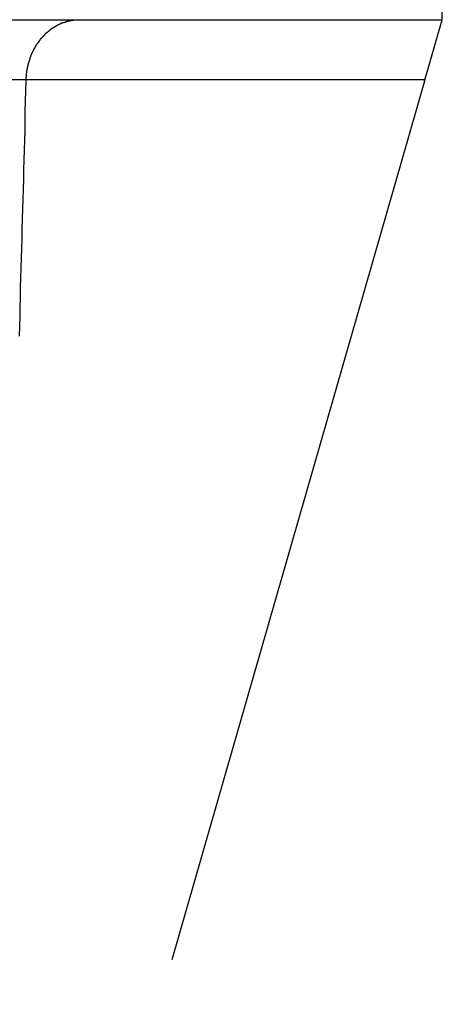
# Model space of a CAD drawing. Extents: x 85.2 to 97.4, y 23.1 to 30.3.
# Tile 40 of 43: x 93.408 to 93.543, y 24.743 to 25.058. Entities that reach past the tile are written whole.
import ezdxf

# ---------------------------------------------------------------- set-up
doc = ezdxf.new("R2010")
doc.units = 0
doc.header["$LTSCALE"] = 0.5
doc.layers.add('BODY', color=1, linetype='CONTINUOUS')

msp = doc.modelspace()

# ---------------------------------------------------------------- linework, layer by layer
at = {"layer": 'BODY'}
for p, q in [((93.54337, 25.05835), (93.54337, 25.14103)), ((93.11822, 25.05835), (93.54337, 25.05835)), ((93.53771, 25.03866), (93.54337, 25.05835)), ((92.8234, 25.03918), (93.4103, 25.03918)), ((93.4103, 25.03918), (93.53785, 25.03918)), ((93.53771, 25.03866), (93.45691, 24.75763))]:
    msp.add_line(p, q, dxfattribs=at)
for points in [[(93.4103, 25.0392, 0), (93.4103, 25.0393, 0), (93.4103, 25.0393, 0), (93.4103, 25.0394, 0), (93.4103, 25.0395, 0), (93.4103, 25.0396, 0), (93.4103, 25.0396, 0), (93.4103, 25.0397, 0), (93.4103, 25.0398, 0), (93.4103, 25.0399, 0), (93.4103, 25.04, 0), (93.4103, 25.04, 0), (93.4103, 25.0401, 0), (93.4103, 25.0402, 0), (93.4104, 25.0403, 0), (93.4104, 25.0403, 0), (93.4104, 25.0404, 0), (93.4104, 25.0405, 0), (93.4104, 25.0406, 0), (93.4104, 25.0407, 0), (93.4104, 25.0407, 0), (93.4104, 25.0408, 0), (93.4104, 25.0409, 0), (93.4104, 25.041, 0), (93.4104, 25.041, 0), (93.4104, 25.0411, 0), (93.4104, 25.0412, 0), (93.4104, 25.0413, 0), (93.4105, 25.0414, 0), (93.4105, 25.0414, 0), (93.4105, 25.0415, 0), (93.4105, 25.0416, 0), (93.4105, 25.0417, 0), (93.4105, 25.0417, 0), (93.4105, 25.0418, 0), (93.4105, 25.0419, 0), (93.4105, 25.042, 0), (93.4106, 25.0421, 0), (93.4106, 25.0421, 0), (93.4106, 25.0422, 0), (93.4106, 25.0423, 0), (93.4106, 25.0424, 0), (93.4106, 25.0424, 0), (93.4106, 25.0425, 0), (93.4106, 25.0426, 0), (93.4107, 25.0427, 0), (93.4107, 25.0427, 0), (93.4107, 25.0428, 0), (93.4107, 25.0429, 0), (93.4107, 25.043, 0), (93.4107, 25.043, 0), (93.4107, 25.0431, 0), (93.4108, 25.0432, 0), (93.4108, 25.0433, 0), (93.4108, 25.0433, 0), (93.4108, 25.0434, 0), (93.4108, 25.0435, 0), (93.4108, 25.0436, 0), (93.4109, 25.0436, 0), (93.4109, 25.0437, 0), (93.4109, 25.0438, 0), (93.4109, 25.0439, 0), (93.4109, 25.0439, 0), (93.4109, 25.044, 0), (93.411, 25.0441, 0), (93.411, 25.0441, 0), (93.411, 25.0442, 0), (93.411, 25.0443, 0), (93.411, 25.0444, 0), (93.411, 25.0444, 0), (93.4111, 25.0445, 0), (93.4111, 25.0446, 0), (93.4111, 25.0447, 0), (93.4111, 25.0447, 0), (93.4111, 25.0448, 0), (93.4112, 25.0449, 0), (93.4112, 25.0449, 0), (93.4112, 25.045, 0), (93.4112, 25.0451, 0), (93.4113, 25.0452, 0), (93.4113, 25.0452, 0), (93.4113, 25.0453, 0), (93.4113, 25.0454, 0), (93.4113, 25.0454, 0), (93.4114, 25.0455, 0), (93.4114, 25.0456, 0), (93.4114, 25.0456, 0), (93.4114, 25.0457, 0), (93.4115, 25.0458, 0), (93.4115, 25.0459, 0), (93.4115, 25.0459, 0), (93.4115, 25.046, 0), (93.4116, 25.0461, 0), (93.4116, 25.0461, 0), (93.4116, 25.0462, 0), (93.4116, 25.0463, 0), (93.4117, 25.0463, 0), (93.4117, 25.0464, 0), (93.4117, 25.0465, 0), (93.4117, 25.0465, 0), (93.4118, 25.0466, 0), (93.4118, 25.0467, 0), (93.4118, 25.0468, 0), (93.4118, 25.0468, 0), (93.4119, 25.0469, 0), (93.4119, 25.047, 0), (93.4119, 25.047, 0), (93.4119, 25.0471, 0), (93.412, 25.0472, 0), (93.412, 25.0472, 0), (93.412, 25.0473, 0), (93.4121, 25.0474, 0), (93.4121, 25.0474, 0), (93.4121, 25.0475, 0), (93.4121, 25.0475, 0), (93.4122, 25.0476, 0), (93.4122, 25.0477, 0), (93.4122, 25.0477, 0), (93.4123, 25.0478, 0), (93.4123, 25.0479, 0), (93.4123, 25.0479, 0), (93.4123, 25.048, 0), (93.4124, 25.0481, 0), (93.4124, 25.0481, 0), (93.4124, 25.0482, 0), (93.4125, 25.0483, 0), (93.4125, 25.0483, 0), (93.4125, 25.0484, 0), (93.4126, 25.0484, 0), (93.4126, 25.0485, 0), (93.4126, 25.0486, 0), (93.4127, 25.0486, 0), (93.4127, 25.0487, 0), (93.4127, 25.0488, 0), (93.4128, 25.0488, 0), (93.4128, 25.0489, 0), (93.4128, 25.0489, 0), (93.4128, 25.049, 0), (93.4129, 25.0491, 0), (93.4129, 25.0491, 0), (93.4129, 25.0492, 0), (93.413, 25.0492, 0), (93.413, 25.0493, 0), (93.413, 25.0494, 0), (93.4131, 25.0494, 0), (93.4131, 25.0495, 0), (93.4131, 25.0495, 0), (93.4132, 25.0496, 0), (93.4132, 25.0497, 0), (93.4133, 25.0497, 0), (93.4133, 25.0498, 0), (93.4133, 25.0498, 0), (93.4134, 25.0499, 0), (93.4134, 25.05, 0), (93.4134, 25.05, 0), (93.4135, 25.0501, 0), (93.4135, 25.0501, 0), (93.4135, 25.0502, 0), (93.4136, 25.0502, 0), (93.4136, 25.0503, 0), (93.4136, 25.0504, 0), (93.4137, 25.0504, 0), (93.4137, 25.0505, 0), (93.4137, 25.0505, 0), (93.4138, 25.0506, 0), (93.4138, 25.0506, 0), (93.4139, 25.0507, 0), (93.4139, 25.0507, 0), (93.4139, 25.0508, 0), (93.414, 25.0509, 0), (93.414, 25.0509, 0), (93.414, 25.051, 0), (93.4141, 25.051, 0), (93.4141, 25.0511, 0), (93.4142, 25.0511, 0), (93.4142, 25.0512, 0), (93.4142, 25.0512, 0), (93.4143, 25.0513, 0), (93.4143, 25.0513, 0), (93.4143, 25.0514, 0), (93.4144, 25.0514, 0), (93.4144, 25.0515, 0), (93.4145, 25.0515, 0), (93.4145, 25.0516, 0), (93.4145, 25.0517, 0), (93.4146, 25.0517, 0), (93.4146, 25.0518, 0), (93.4147, 25.0518, 0), (93.4147, 25.0519, 0), (93.4147, 25.0519, 0), (93.4148, 25.052, 0), (93.4148, 25.052, 0), (93.4149, 25.0521, 0), (93.4149, 25.0521, 0), (93.4149, 25.0522, 0), (93.415, 25.0522, 0), (93.415, 25.0523, 0), (93.4151, 25.0523, 0), (93.4151, 25.0524, 0), (93.4151, 25.0524, 0), (93.4152, 25.0525, 0), (93.4152, 25.0525, 0), (93.4153, 25.0525, 0), (93.4153, 25.0526, 0), (93.4153, 25.0526, 0), (93.4154, 25.0527, 0), (93.4154, 25.0527, 0), (93.4155, 25.0528, 0), (93.4155, 25.0528, 0), (93.4156, 25.0529, 0), (93.4156, 25.0529, 0), (93.4156, 25.053, 0), (93.4157, 25.053, 0), (93.4157, 25.0531, 0), (93.4158, 25.0531, 0), (93.4158, 25.0532, 0), (93.4158, 25.0532, 0), (93.4159, 25.0532, 0), (93.4159, 25.0533, 0), (93.416, 25.0533, 0), (93.416, 25.0534, 0), (93.4161, 25.0534, 0), (93.4161, 25.0535, 0), (93.4161, 25.0535, 0), (93.4162, 25.0536, 0), (93.4162, 25.0536, 0), (93.4163, 25.0536, 0), (93.4163, 25.0537, 0), (93.4164, 25.0537, 0), (93.4164, 25.0538, 0), (93.4164, 25.0538, 0), (93.4165, 25.0539, 0), (93.4165, 25.0539, 0), (93.4166, 25.0539, 0), (93.4166, 25.054, 0), (93.4167, 25.054, 0), (93.4167, 25.0541, 0), (93.4168, 25.0541, 0), (93.4168, 25.0541, 0), (93.4168, 25.0542, 0), (93.4169, 25.0542, 0), (93.4169, 25.0543, 0), (93.417, 25.0543, 0), (93.417, 25.0543, 0), (93.4171, 25.0544, 0), (93.4171, 25.0544, 0), (93.4172, 25.0545, 0), (93.4172, 25.0545, 0), (93.4172, 25.0545, 0), (93.4173, 25.0546, 0), (93.4173, 25.0546, 0), (93.4174, 25.0547, 0), (93.4174, 25.0547, 0), (93.4175, 25.0547, 0), (93.4175, 25.0548, 0), (93.4176, 25.0548, 0), (93.4176, 25.0548, 0), (93.4177, 25.0549, 0), (93.4177, 25.0549, 0), (93.4177, 25.055, 0), (93.4178, 25.055, 0), (93.4178, 25.055, 0), (93.4179, 25.0551, 0), (93.4179, 25.0551, 0), (93.418, 25.0551, 0), (93.418, 25.0552, 0), (93.4181, 25.0552, 0), (93.4181, 25.0552, 0), (93.4182, 25.0553, 0), (93.4182, 25.0553, 0), (93.4183, 25.0553, 0), (93.4183, 25.0554, 0), (93.4183, 25.0554, 0), (93.4184, 25.0554, 0), (93.4184, 25.0555, 0), (93.4185, 25.0555, 0), (93.4185, 25.0555, 0), (93.4186, 25.0556, 0), (93.4186, 25.0556, 0), (93.4187, 25.0556, 0), (93.4187, 25.0557, 0), (93.4188, 25.0557, 0), (93.4188, 25.0557, 0), (93.4189, 25.0558, 0), (93.4189, 25.0558, 0), (93.419, 25.0558, 0), (93.419, 25.0559, 0), (93.4191, 25.0559, 0), (93.4191, 25.0559, 0), (93.4191, 25.056, 0), (93.4192, 25.056, 0), (93.4192, 25.056, 0), (93.4193, 25.056, 0), (93.4193, 25.0561, 0), (93.4194, 25.0561, 0), (93.4194, 25.0561, 0), (93.4195, 25.0562, 0), (93.4195, 25.0562, 0), (93.4196, 25.0562, 0), (93.4196, 25.0563, 0), (93.4197, 25.0563, 0), (93.4197, 25.0563, 0), (93.4198, 25.0563, 0), (93.4198, 25.0564, 0), (93.4199, 25.0564, 0), (93.4199, 25.0564, 0), (93.42, 25.0564, 0), (93.42, 25.0565, 0), (93.4201, 25.0565, 0), (93.4201, 25.0565, 0), (93.4202, 25.0566, 0), (93.4202, 25.0566, 0), (93.4203, 25.0566, 0), (93.4203, 25.0566, 0), (93.4204, 25.0567, 0), (93.4204, 25.0567, 0), (93.4204, 25.0567, 0), (93.4205, 25.0567, 0), (93.4205, 25.0568, 0), (93.4206, 25.0568, 0), (93.4206, 25.0568, 0), (93.4207, 25.0568, 0), (93.4207, 25.0569, 0), (93.4208, 25.0569, 0), (93.4208, 25.0569, 0), (93.4209, 25.0569, 0), (93.4209, 25.0569, 0), (93.421, 25.057, 0), (93.421, 25.057, 0), (93.4211, 25.057, 0), (93.4211, 25.057, 0), (93.4212, 25.0571, 0), (93.4212, 25.0571, 0), (93.4213, 25.0571, 0), (93.4213, 25.0571, 0), (93.4214, 25.0571, 0), (93.4214, 25.0572, 0), (93.4215, 25.0572, 0), (93.4215, 25.0572, 0), (93.4216, 25.0572, 0), (93.4216, 25.0573, 0), (93.4217, 25.0573, 0), (93.4217, 25.0573, 0), (93.4218, 25.0573, 0), (93.4218, 25.0573, 0), (93.4219, 25.0574, 0), (93.4219, 25.0574, 0), (93.422, 25.0574, 0), (93.422, 25.0574, 0), (93.4221, 25.0574, 0), (93.4221, 25.0574, 0), (93.4222, 25.0575, 0), (93.4222, 25.0575, 0), (93.4223, 25.0575, 0), (93.4223, 25.0575, 0), (93.4224, 25.0575, 0), (93.4224, 25.0576, 0), (93.4225, 25.0576, 0), (93.4225, 25.0576, 0), (93.4226, 25.0576, 0), (93.4226, 25.0576, 0), (93.4227, 25.0576, 0), (93.4227, 25.0577, 0), (93.4228, 25.0577, 0), (93.4228, 25.0577, 0), (93.4229, 25.0577, 0), (93.4229, 25.0577, 0), (93.423, 25.0577, 0), (93.423, 25.0578, 0), (93.4231, 25.0578, 0), (93.4231, 25.0578, 0), (93.4232, 25.0578, 0), (93.4232, 25.0578, 0), (93.4233, 25.0578, 0), (93.4233, 25.0578, 0), (93.4234, 25.0579, 0), (93.4234, 25.0579, 0), (93.4235, 25.0579, 0), (93.4235, 25.0579, 0), (93.4236, 25.0579, 0), (93.4236, 25.0579, 0), (93.4237, 25.0579, 0), (93.4237, 25.0579, 0), (93.4238, 25.058, 0), (93.4238, 25.058, 0), (93.4239, 25.058, 0), (93.4239, 25.058, 0), (93.424, 25.058, 0), (93.424, 25.058, 0), (93.4241, 25.058, 0), (93.4241, 25.058, 0), (93.4242, 25.058, 0), (93.4242, 25.0581, 0), (93.4243, 25.0581, 0), (93.4243, 25.0581, 0), (93.4244, 25.0581, 0), (93.4244, 25.0581, 0), (93.4245, 25.0581, 0), (93.4245, 25.0581, 0), (93.4246, 25.0581, 0), (93.4246, 25.0581, 0), (93.4247, 25.0581, 0), (93.4247, 25.0582, 0), (93.4248, 25.0582, 0), (93.4248, 25.0582, 0), (93.4249, 25.0582, 0), (93.4249, 25.0582, 0), (93.425, 25.0582, 0), (93.425, 25.0582, 0), (93.4251, 25.0582, 0), (93.4251, 25.0582, 0), (93.4252, 25.0582, 0), (93.4252, 25.0582, 0), (93.4253, 25.0582, 0), (93.4254, 25.0582, 0), (93.4254, 25.0583, 0), (93.4255, 25.0583, 0), (93.4255, 25.0583, 0), (93.4256, 25.0583, 0), (93.4256, 25.0583, 0), (93.4257, 25.0583, 0), (93.4257, 25.0583, 0), (93.4258, 25.0583, 0), (93.4258, 25.0583, 0), (93.4259, 25.0583, 0), (93.4259, 25.0583, 0), (93.426, 25.0583, 0), (93.426, 25.0583, 0), (93.4261, 25.0583, 0), (93.4261, 25.0583, 0), (93.4262, 25.0583, 0), (93.4262, 25.0583, 0), (93.4263, 25.0583, 0), (93.4263, 25.0583, 0), (93.4264, 25.0583, 0), (93.4264, 25.0583, 0), (93.4265, 25.0583, 0), (93.4265, 25.0583, 0), (93.4266, 25.0583, 0), (93.4266, 25.0583, 0), (93.4267, 25.0583, 0), (93.4267, 25.0583, 0), (93.4268, 25.0583, 0), (93.4268, 25.0583, 0), (93.4269, 25.0583, 0), (93.4269, 25.0583, 0), (93.427, 25.0583, 0), (93.427, 25.0583, 0)], [(93.4103, 25.0387, 0), (93.4103, 25.0387, 0), (93.4103, 25.0387, 0), (93.4103, 25.0387, 0), (93.4103, 25.0387, 0), (93.4103, 25.0387, 0), (93.4103, 25.0387, 0), (93.4103, 25.0387, 0), (93.4103, 25.0387, 0), (93.4103, 25.0387, 0), (93.4103, 25.0387, 0), (93.4103, 25.0387, 0), (93.4103, 25.0387, 0), (93.4103, 25.0387, 0), (93.4103, 25.0387, 0), (93.4103, 25.0387, 0), (93.4103, 25.0387, 0), (93.4103, 25.0387, 0), (93.4103, 25.0387, 0), (93.4103, 25.0387, 0), (93.4103, 25.0387, 0), (93.4103, 25.0387, 0), (93.4103, 25.0387, 0), (93.4103, 25.0387, 0), (93.4103, 25.0387, 0), (93.4103, 25.0387, 0), (93.4103, 25.0387, 0), (93.4103, 25.0387, 0), (93.4103, 25.0387, 0), (93.4103, 25.0387, 0), (93.4103, 25.0387, 0), (93.4103, 25.0387, 0), (93.4103, 25.0388, 0), (93.4103, 25.0388, 0), (93.4103, 25.0388, 0), (93.4103, 25.0388, 0), (93.4103, 25.0388, 0), (93.4103, 25.0388, 0), (93.4103, 25.0388, 0), (93.4103, 25.0388, 0), (93.4103, 25.0388, 0), (93.4103, 25.0388, 0), (93.4103, 25.0388, 0), (93.4103, 25.0388, 0), (93.4103, 25.0388, 0), (93.4103, 25.0388, 0), (93.4103, 25.0388, 0), (93.4103, 25.0388, 0), (93.4103, 25.0388, 0), (93.4103, 25.0388, 0), (93.4103, 25.0388, 0), (93.4103, 25.0388, 0), (93.4103, 25.0388, 0), (93.4103, 25.0388, 0), (93.4103, 25.0388, 0), (93.4103, 25.0388, 0), (93.4103, 25.0388, 0), (93.4103, 25.0388, 0), (93.4103, 25.0388, 0), (93.4103, 25.0388, 0), (93.4103, 25.0388, 0), (93.4103, 25.0388, 0), (93.4103, 25.0388, 0), (93.4103, 25.0388, 0), (93.4103, 25.0388, 0), (93.4103, 25.0388, 0), (93.4103, 25.0388, 0), (93.4103, 25.0388, 0), (93.4103, 25.0388, 0), (93.4103, 25.0388, 0), (93.4103, 25.0389, 0), (93.4103, 25.0389, 0), (93.4103, 25.0389, 0), (93.4103, 25.0389, 0), (93.4103, 25.0389, 0), (93.4103, 25.0389, 0), (93.4103, 25.0389, 0), (93.4103, 25.0389, 0), (93.4103, 25.0389, 0), (93.4103, 25.0389, 0), (93.4103, 25.0389, 0), (93.4103, 25.0389, 0), (93.4103, 25.0389, 0), (93.4103, 25.0389, 0), (93.4103, 25.0389, 0), (93.4103, 25.0389, 0), (93.4103, 25.0389, 0), (93.4103, 25.0389, 0), (93.4103, 25.0389, 0), (93.4103, 25.0389, 0), (93.4103, 25.0389, 0), (93.4103, 25.0389, 0), (93.4103, 25.0389, 0), (93.4103, 25.0389, 0), (93.4103, 25.0389, 0), (93.4103, 25.0389, 0), (93.4103, 25.0389, 0), (93.4103, 25.0389, 0), (93.4103, 25.0389, 0), (93.4103, 25.0389, 0), (93.4103, 25.0389, 0), (93.4103, 25.0389, 0), (93.4103, 25.0389, 0), (93.4103, 25.0389, 0), (93.4103, 25.0389, 0), (93.4103, 25.0389, 0), (93.4103, 25.0389, 0), (93.4103, 25.039, 0), (93.4103, 25.039, 0), (93.4103, 25.039, 0), (93.4103, 25.039, 0), (93.4103, 25.039, 0), (93.4103, 25.039, 0), (93.4103, 25.039, 0), (93.4103, 25.039, 0), (93.4103, 25.039, 0), (93.4103, 25.039, 0), (93.4103, 25.039, 0), (93.4103, 25.039, 0), (93.4103, 25.039, 0), (93.4103, 25.039, 0), (93.4103, 25.039, 0), (93.4103, 25.039, 0), (93.4103, 25.039, 0), (93.4103, 25.039, 0), (93.4103, 25.039, 0), (93.4103, 25.039, 0), (93.4103, 25.039, 0), (93.4103, 25.039, 0), (93.4103, 25.039, 0), (93.4103, 25.039, 0), (93.4103, 25.039, 0), (93.4103, 25.039, 0), (93.4103, 25.039, 0), (93.4103, 25.039, 0), (93.4103, 25.039, 0), (93.4103, 25.039, 0), (93.4103, 25.039, 0), (93.4103, 25.039, 0), (93.4103, 25.039, 0), (93.4103, 25.039, 0), (93.4103, 25.039, 0), (93.4103, 25.039, 0), (93.4103, 25.039, 0), (93.4103, 25.0391, 0), (93.4103, 25.0391, 0), (93.4103, 25.0391, 0), (93.4103, 25.0391, 0), (93.4103, 25.0391, 0), (93.4103, 25.0391, 0), (93.4103, 25.0391, 0), (93.4103, 25.0391, 0), (93.4103, 25.0391, 0), (93.4103, 25.0391, 0), (93.4103, 25.0391, 0), (93.4103, 25.0391, 0), (93.4103, 25.0391, 0), (93.4103, 25.0391, 0), (93.4103, 25.0391, 0), (93.4103, 25.0391, 0), (93.4103, 25.0391, 0), (93.4103, 25.0391, 0), (93.4103, 25.0391, 0), (93.4103, 25.0391, 0), (93.4103, 25.0391, 0), (93.4103, 25.0391, 0), (93.4103, 25.0391, 0), (93.4103, 25.0391, 0), (93.4103, 25.0391, 0), (93.4103, 25.0391, 0), (93.4103, 25.0391, 0), (93.4103, 25.0391, 0), (93.4103, 25.0391, 0), (93.4103, 25.0391, 0), (93.4103, 25.0391, 0), (93.4103, 25.0391, 0), (93.4103, 25.0391, 0), (93.4103, 25.0391, 0), (93.4103, 25.0391, 0), (93.4103, 25.0391, 0), (93.4103, 25.0391, 0), (93.4103, 25.0392, 0), (93.4103, 25.0392, 0), (93.4103, 25.0392, 0), (93.4103, 25.0392, 0), (93.4103, 25.0392, 0), (93.4103, 25.0392, 0), (93.4103, 25.0392, 0), (93.4103, 25.0392, 0), (93.4103, 25.0392, 0), (93.4103, 25.0392, 0), (93.4103, 25.0392, 0)], [(93.4081, 24.9571, 0), (93.4082, 24.9602, 0), (93.4083, 24.9633, 0), (93.4084, 24.9664, 0), (93.4085, 24.9696, 0), (93.4085, 24.9727, 0), (93.4086, 24.9758, 0), (93.4087, 24.979, 0), (93.4088, 24.9821, 0), (93.4089, 24.9852, 0), (93.409, 24.9884, 0), (93.409, 24.9915, 0), (93.4091, 24.9946, 0), (93.4092, 24.9978, 0), (93.4093, 25.0009, 0), (93.4094, 25.0041, 0), (93.4095, 25.0072, 0), (93.4095, 25.0103, 0), (93.4096, 25.0135, 0), (93.4097, 25.0166, 0), (93.4098, 25.0198, 0), (93.4099, 25.0229, 0), (93.41, 25.0261, 0), (93.41, 25.0292, 0), (93.4101, 25.0324, 0), (93.4102, 25.0355, 0), (93.4103, 25.0387, 0)]]:
    msp.add_polyline3d(points, dxfattribs=at)

doc.saveas('drawing.dxf')
